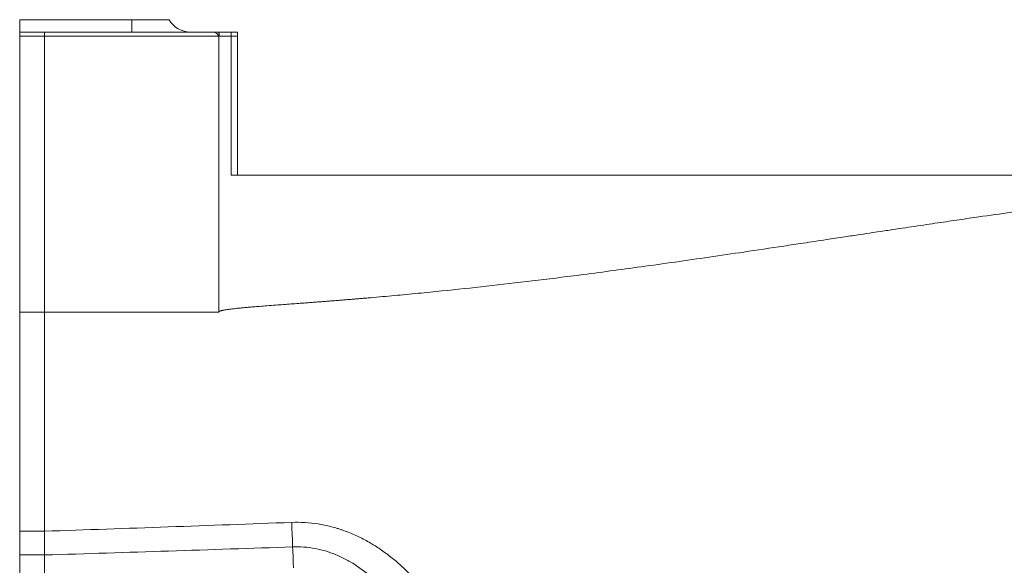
# Model space of a CAD drawing. Header units: millimetres. Extents: x 809 to 6054, y -5716 to -1261.
# Tile 54 of 94: x 4658 to 4737, y -5072 to -5028. Entities that reach past the tile are written whole.
import ezdxf

# ---------------------------------------------------------------- set-up
doc = ezdxf.new("R2010")
doc.units = ezdxf.units.MM
doc.header["$LTSCALE"] = 0.3175
doc.layers.add('1轮廓实线层', color=7, linetype='Continuous', lineweight=18)

msp = doc.modelspace()

# ---------------------------------------------------------------- linework, layer by layer
at = {"layer": '1轮廓实线层'}
for p, q in [((4657.9123, -5028.98231), (4657.9123, -5027.98231)), ((4666.9123, -5027.98231), (4657.9123, -5027.98231)), ((4666.9123, -5028.98231), (4666.9123, -5027.98231)), ((4666.9123, -5027.98231), (4669.9123, -5027.98231)), ((4657.9123, -5029.29743), (4657.9123, -5028.98231)), ((4657.9123, -5028.98231), (4659.9123, -5028.98231)), ((4657.9123, -5029.29743), (4659.9123, -5029.29743)), ((4666.88634, -5028.98231), (4673.49189, -5028.98231)), ((4675.4123, -5028.97947), (4674.9123, -5028.97947)), ((4675.4123, -5029.29451), (4674.9123, -5029.29451)), ((4675.4123, -5028.97947), (4675.4123, -5029.29451)), ((4657.9123, -5069.10465), (4657.9123, -5051.48231)), ((4657.9123, -5051.48231), (4659.9123, -5051.48231)), ((4659.9123, -5051.48231), (4673.9123, -5051.48231)), ((4659.9123, -5069.10465), (4659.9123, -5051.48231)), ((4657.9123, -5072.66236), (4657.9123, -5069.10465)), ((4657.9123, -5069.10465), (4659.9123, -5069.10465)), ((4659.9123, -5071.01695), (4657.9123, -5071.01695))]:
    msp.add_line(p, q, dxfattribs=at)
msp.add_arc((4671.64435, -5026.98231), 2, 210, 270, dxfattribs=at)
msp.add_ellipse((4679.9123, -5068.39699), major_axis=(0.37184, -9.99308), ratio=0.01459946, start_param=4.71184574, end_param=5.0862922, dxfattribs=at)
for points, degree, knots in [([(4657.9123, -5051.48231), (4657.9123, -5049.78694), (4657.9123, -5048.31195), (4657.9123, -5046.94765), (4657.9123, -5045.70325), (4657.9123, -5044.41377), (4657.9123, -5043.20853), (4657.9123, -5041.82518), (4657.9123, -5040.50724), (4657.9123, -5038.97144), (4657.9123, -5037.46877), (4657.9123, -5036.06721), (4657.9123, -5034.65147), (4657.9123, -5033.32734), (4657.9123, -5031.95829), (4657.9123, -5030.66166), (4657.9123, -5029.29743)], 2, [0, 0, 0, 0.125, 0.125, 0.25, 0.25, 0.375, 0.375, 0.5, 0.5, 0.625, 0.625, 0.75, 0.75, 0.875, 0.875, 1, 1, 1]), ([(4659.9123, -5029.29743), (4659.9123, -5029.26766), (4659.9123, -5029.2123), (4659.9123, -5029.14168), (4659.9123, -5029.0837), (4659.9123, -5029.03847), (4659.9123, -5029.00609), (4659.9123, -5028.98687), (4659.9123, -5028.98248), (4659.9123, -5028.98231)], 3, [0, 0, 0, 0, 0.14359228, 0.28718456, 0.43077684, 0.57436912, 0.7179614, 0.86155368, 1, 1, 1, 1]), ([(4659.9123, -5029.29743), (4660.49564, -5029.29753), (4661.66233, -5029.29773), (4663.41234, -5029.29792), (4665.16235, -5029.29804), (4666.91236, -5029.29808), (4668.66235, -5029.29804), (4670.41234, -5029.29792), (4672.16233, -5029.29773), (4673.32898, -5029.29753), (4673.9123, -5029.29743)], 3, [0, 0, 0, 0, 0.12500098, 0.25000167, 0.37500208, 0.50000221, 0.62500207, 0.75000165, 0.87500096, 1, 1, 1, 1]), ([(4659.9123, -5029.29743), (4659.9123, -5029.32311), (4659.9123, -5029.37439), (4659.9123, -5029.45146), (4659.9123, -5029.52848), (4659.91231, -5029.60546), (4659.91231, -5029.6824), (4659.91231, -5029.75931), (4659.91231, -5029.83617), (4659.91231, -5029.913), (4659.91231, -5029.98979), (4659.91232, -5030.06655), (4659.91232, -5030.14327), (4659.91232, -5030.21996), (4659.91232, -5030.29661), (4659.91233, -5030.37323), (4659.91233, -5030.44982), (4659.91233, -5030.52637), (4659.91234, -5030.60289), (4659.91234, -5030.67939), (4659.91235, -5030.75585), (4659.91235, -5030.83228), (4659.91235, -5030.90868), (4659.91236, -5030.98506), (4659.91236, -5031.0614), (4659.91237, -5031.13772), (4659.91237, -5031.21401), (4659.91237, -5031.29028), (4659.91238, -5031.36652), (4659.91238, -5031.44274), (4659.91239, -5031.51893), (4659.91239, -5031.59511), (4659.9124, -5031.67125), (4659.9124, -5031.74738), (4659.91241, -5031.82349), (4659.91241, -5031.89957), (4659.91242, -5031.97564), (4659.91242, -5032.05168), (4659.91242, -5032.12771), (4659.91243, -5032.20372), (4659.91243, -5032.27972), (4659.91244, -5032.3557), (4659.91244, -5032.43166), (4659.91245, -5032.50761), (4659.91245, -5032.58355), (4659.91245, -5032.65947), (4659.91246, -5032.73538), (4659.91246, -5032.81128), (4659.91247, -5032.88717), (4659.91247, -5032.96305), (4659.91247, -5033.03893), (4659.91248, -5033.11479), (4659.91248, -5033.19065), (4659.91248, -5033.2665), (4659.91249, -5033.34234), (4659.91249, -5033.41818), (4659.91249, -5033.49401), (4659.91249, -5033.56985), (4659.9125, -5033.64568), (4659.9125, -5033.72151), (4659.9125, -5033.79734), (4659.9125, -5033.87316), (4659.91251, -5033.94899), (4659.91251, -5034.02483), (4659.91251, -5034.10066), (4659.91251, -5034.1765), (4659.91251, -5034.25235), (4659.91251, -5034.3282), (4659.91252, -5034.40405), (4659.91252, -5034.47992), (4659.91252, -5034.55579), (4659.91252, -5034.63167), (4659.91252, -5034.70756), (4659.91252, -5034.78347), (4659.91252, -5034.85938), (4659.91252, -5034.93531), (4659.91252, -5035.01126), (4659.91252, -5035.08721), (4659.91252, -5035.16319), (4659.91252, -5035.23918), (4659.91252, -5035.31519), (4659.91252, -5035.39122), (4659.91251, -5035.46727), (4659.91251, -5035.54334), (4659.91251, -5035.61943), (4659.91251, -5035.69555), (4659.91251, -5035.77169), (4659.91251, -5035.84785), (4659.91251, -5035.92404), (4659.9125, -5036.00026), (4659.9125, -5036.07651), (4659.9125, -5036.15278), (4659.9125, -5036.22909), (4659.91249, -5036.30543), (4659.91249, -5036.3818), (4659.91249, -5036.4582), (4659.91248, -5036.53464), (4659.91248, -5036.61112), (4659.91248, -5036.68763), (4659.91247, -5036.76418), (4659.91247, -5036.84077), (4659.91247, -5036.9174), (4659.91246, -5036.99407), (4659.91246, -5037.07078), (4659.91245, -5037.14754), (4659.91245, -5037.22435), (4659.91245, -5037.30119), (4659.91244, -5037.37809), (4659.91244, -5037.45504), (4659.91243, -5037.53203), (4659.91243, -5037.60908), (4659.91242, -5037.68617), (4659.91242, -5037.76332), (4659.91242, -5037.84053), (4659.91241, -5037.91779), (4659.91241, -5037.99511), (4659.9124, -5038.07248), (4659.9124, -5038.14992), (4659.91239, -5038.22741), (4659.91239, -5038.30497), (4659.91238, -5038.38259), (4659.91238, -5038.46028), (4659.91237, -5038.53803), (4659.91237, -5038.61585), (4659.91237, -5038.69373), (4659.91236, -5038.77169), (4659.91236, -5038.84972), (4659.91235, -5038.92781), (4659.91235, -5039.00599), (4659.91234, -5039.08423), (4659.91234, -5039.16256), (4659.91234, -5039.24096), (4659.91233, -5039.31944), (4659.91233, -5039.398), (4659.91233, -5039.47664), (4659.91232, -5039.55536), (4659.91232, -5039.63417), (4659.91232, -5039.71306), (4659.91231, -5039.79205), (4659.91231, -5039.87112), (4659.91231, -5039.95027), (4659.91231, -5040.02953), (4659.91231, -5040.10887), (4659.91231, -5040.18831), (4659.9123, -5040.26784), (4659.9123, -5040.34747), (4659.9123, -5040.4272), (4659.9123, -5040.50887), (4659.9123, -5040.59256), (4659.9123, -5040.67831), (4659.91231, -5040.76429), (4659.91231, -5040.8505), (4659.91231, -5040.93695), (4659.91231, -5041.02364), (4659.91232, -5041.11056), (4659.91232, -5041.19773), (4659.91233, -5041.28514), (4659.91233, -5041.37279), (4659.91234, -5041.46069), (4659.91235, -5041.54884), (4659.91235, -5041.63724), (4659.91236, -5041.7259), (4659.91237, -5041.81481), (4659.91237, -5041.90398), (4659.91238, -5041.99342), (4659.91239, -5042.08311), (4659.9124, -5042.17307), (4659.9124, -5042.2633), (4659.91241, -5042.3538), (4659.91242, -5042.44457), (4659.91243, -5042.53562), (4659.91243, -5042.62694), (4659.91244, -5042.71855), (4659.91245, -5042.81043), (4659.91246, -5042.90261), (4659.91247, -5042.99507), (4659.91247, -5043.08782), (4659.91248, -5043.18086), (4659.91249, -5043.2742), (4659.9125, -5043.36784), (4659.9125, -5043.46178), (4659.91251, -5043.55603), (4659.91252, -5043.65058), (4659.91252, -5043.74544), (4659.91253, -5043.84061), (4659.91254, -5043.9361), (4659.91254, -5044.03191), (4659.91255, -5044.12804), (4659.91255, -5044.22449), (4659.91256, -5044.32127), (4659.91256, -5044.41839), (4659.91256, -5044.51583), (4659.91257, -5044.61361), (4659.91257, -5044.71173), (4659.91257, -5044.81019), (4659.91258, -5044.909), (4659.91258, -5045.00816), (4659.91258, -5045.10767), (4659.91258, -5045.20754), (4659.91258, -5045.30776), (4659.91259, -5045.40835), (4659.91259, -5045.5093), (4659.91259, -5045.61062), (4659.91258, -5045.71231), (4659.91258, -5045.81438), (4659.91258, -5045.91683), (4659.91258, -5046.01966), (4659.91258, -5046.12288), (4659.91258, -5046.22648), (4659.91257, -5046.33048), (4659.91257, -5046.43488), (4659.91257, -5046.53968), (4659.91256, -5046.64488), (4659.91256, -5046.75049), (4659.91255, -5046.85651), (4659.91255, -5046.96295), (4659.91254, -5047.06981), (4659.91254, -5047.17709), (4659.91253, -5047.2848), (4659.91253, -5047.39294), (4659.91252, -5047.50151), (4659.91251, -5047.61053), (4659.91251, -5047.71998), (4659.9125, -5047.82989), (4659.91249, -5047.94024), (4659.91248, -5048.05105), (4659.91248, -5048.16232), (4659.91247, -5048.27406), (4659.91246, -5048.38626), (4659.91245, -5048.49893), (4659.91244, -5048.61208), (4659.91244, -5048.72572), (4659.91243, -5048.83983), (4659.91242, -5048.95444), (4659.91241, -5049.06954), (4659.9124, -5049.18514), (4659.9124, -5049.30124), (4659.91239, -5049.41785), (4659.91238, -5049.53498), (4659.91237, -5049.65262), (4659.91236, -5049.77078), (4659.91236, -5049.88947), (4659.91235, -5050.00868), (4659.91234, -5050.12844), (4659.91234, -5050.24873), (4659.91233, -5050.36958), (4659.91233, -5050.49097), (4659.91232, -5050.61291), (4659.91232, -5050.73542), (4659.91231, -5050.85849), (4659.91231, -5050.98213), (4659.91231, -5051.10635), (4659.9123, -5051.23115), (4659.9123, -5051.35653), (4659.9123, -5051.44032), (4659.9123, -5051.48231)], 3, [0, 0, 0, 0, 0.00617512, 0.0123284, 0.01845982, 0.02456936, 0.03065702, 0.03672277, 0.04276661, 0.04878853, 0.05478851, 0.06076655, 0.06672263, 0.07265674, 0.07856888, 0.08445903, 0.09032719, 0.09617335, 0.1019975, 0.10779963, 0.11357975, 0.11933784, 0.12507389, 0.13078792, 0.1364799, 0.14214983, 0.14779772, 0.15342356, 0.15902735, 0.16460909, 0.17016877, 0.1757064, 0.18122197, 0.18671549, 0.19218697, 0.19763639, 0.20306377, 0.20846911, 0.2138524, 0.21921367, 0.2245529, 0.22987011, 0.23516531, 0.24043849, 0.24568968, 0.25091887, 0.25612608, 0.26131131, 0.26647458, 0.2716159, 0.27673527, 0.28183272, 0.28690825, 0.29196188, 0.29699363, 0.3020035, 0.30699151, 0.31195769, 0.31690204, 0.3218246, 0.32672536, 0.33160437, 0.33646163, 0.34129716, 0.346111, 0.35090316, 0.35567366, 0.36042253, 0.3651498, 0.36985549, 0.37453964, 0.37920225, 0.38384338, 0.38846303, 0.39306126, 0.39763808, 0.40219353, 0.40672764, 0.41124044, 0.41573198, 0.42020229, 0.4246514, 0.42907935, 0.43348618, 0.43787193, 0.44223665, 0.44658036, 0.45090313, 0.45520498, 0.45948596, 0.46374613, 0.46798553, 0.47220419, 0.47640219, 0.48057956, 0.48473635, 0.48887262, 0.49298843, 0.49708382, 0.50115886, 0.50521359, 0.50924809, 0.5132624, 0.51725659, 0.52123072, 0.52518485, 0.52911906, 0.53303339, 0.53692793, 0.54080274, 0.54465789, 0.54849345, 0.55230949, 0.55610609, 0.55988332, 0.56364126, 0.56737999, 0.57109958, 0.57480012, 0.57848169, 0.58214438, 0.58578826, 0.58941343, 0.59301997, 0.59660798, 0.60017754, 0.60372876, 0.60726172, 0.61077652, 0.61427325, 0.61775203, 0.62121295, 0.62465611, 0.62808162, 0.63148958, 0.63488011, 0.63825331, 0.64160929, 0.64494817, 0.64827007, 0.6515751, 0.65486338, 0.65813504, 0.66139018, 0.66462895, 0.66785147, 0.67105785, 0.67424825, 0.67764416, 0.68102643, 0.68439516, 0.68775043, 0.69109233, 0.69442097, 0.69773645, 0.70103888, 0.70432836, 0.70760502, 0.71086897, 0.71412034, 0.71735926, 0.72058586, 0.72380028, 0.72700267, 0.73019317, 0.73337193, 0.73653912, 0.7396949, 0.74283943, 0.74597288, 0.74909544, 0.75220728, 0.7553086, 0.75839958, 0.76148041, 0.76455131, 0.76761248, 0.77066413, 0.77370647, 0.77673973, 0.77976414, 0.78277991, 0.7857873, 0.78878654, 0.79177788, 0.79476157, 0.79773785, 0.800707, 0.80366928, 0.80662495, 0.80957429, 0.81251758, 0.8154551, 0.81838714, 0.82131398, 0.82423592, 0.82715327, 0.83006632, 0.83297539, 0.83588077, 0.83878279, 0.84168177, 0.84457803, 0.84747188, 0.85036367, 0.85325371, 0.85614234, 0.85902991, 0.86191674, 0.86480319, 0.86768959, 0.87057628, 0.87346363, 0.87635197, 0.87924166, 0.88213306, 0.8850265, 0.88792236, 0.89082099, 0.89372275, 0.89662798, 0.89953706, 0.90245033, 0.90536817, 0.90829093, 0.91121896, 0.91415262, 0.91709228, 0.92003829, 0.92299101, 0.9259508, 0.928918, 0.93189297, 0.93487606, 0.93786763, 0.94086802, 0.94387758, 0.94689666, 0.9499256, 0.95296473, 0.95601441, 0.95907495, 0.96214671, 0.96523001, 0.96832518, 0.97143254, 0.97455242, 0.97768515, 0.98083103, 0.98399038, 0.98716351, 0.99035074, 0.99355236, 0.99676868, 1, 1, 1, 1]), ([(4673.90827, -5029.29698), (4673.83903, -5029.19303), (4673.76967, -5029.11419), (4673.63084, -5029.00884), (4673.56137, -5028.98232), (4673.49189, -5028.98231)], 3, [0, 0, 0, 0, 0.5, 0.5, 1, 1, 1, 1]), ([(4673.9123, -5029.29781), (4673.9123, -5029.35115), (4673.9123, -5029.45745), (4673.91231, -5029.61761), (4673.91231, -5029.77759), (4673.91231, -5029.93748), (4673.91231, -5030.09726), (4673.91231, -5030.25696), (4673.9123, -5030.41659), (4673.9123, -5030.57613), (4673.9123, -5030.7356), (4673.91229, -5030.89501), (4673.91228, -5031.05435), (4673.91228, -5031.21364), (4673.91227, -5031.37289), (4673.91227, -5031.53212), (4673.91226, -5031.69133), (4673.91225, -5031.85053), (4673.91224, -5032.00973), (4673.91224, -5032.16894), (4673.91223, -5032.32817), (4673.91222, -5032.4874), (4673.91222, -5032.64665), (4673.91221, -5032.80591), (4673.9122, -5032.96521), (4673.9122, -5033.12456), (4673.91219, -5033.28398), (4673.91219, -5033.44348), (4673.91219, -5033.60307), (4673.91218, -5033.76276), (4673.91218, -5033.92255), (4673.91218, -5034.08246), (4673.91218, -5034.24248), (4673.91218, -5034.40262), (4673.91218, -5034.56287), (4673.91218, -5034.72322), (4673.91218, -5034.8837), (4673.91218, -5035.04433), (4673.91218, -5035.2051), (4673.91219, -5035.36603), (4673.91219, -5035.52713), (4673.91219, -5035.68839), (4673.9122, -5035.84982), (4673.9122, -5036.01143), (4673.91221, -5036.17324), (4673.91222, -5036.33524), (4673.91222, -5036.49743), (4673.91223, -5036.65981), (4673.91224, -5036.82238), (4673.91224, -5036.98513), (4673.91225, -5037.14808), (4673.91226, -5037.31123), (4673.91227, -5037.47458), (4673.91227, -5037.63813), (4673.91228, -5037.80187), (4673.91229, -5037.96579), (4673.91229, -5038.12987), (4673.9123, -5038.29412), (4673.9123, -5038.45852), (4673.91231, -5038.62309), (4673.91231, -5038.78779), (4673.91231, -5038.95262), (4673.91231, -5039.11756), (4673.91231, -5039.28258), (4673.91231, -5039.44765), (4673.91231, -5039.61276), (4673.91231, -5039.7779), (4673.9123, -5040.06109), (4673.91229, -5040.46644), (4673.9123, -5041.00352), (4673.91232, -5041.54568), (4673.91234, -5042.09234), (4673.91234, -5042.64238), (4673.91233, -5043.19427), (4673.91232, -5043.74599), (4673.9123, -5044.13625), (4673.9123, -5044.35681), (4673.9123, -5044.40826), (4673.91231, -5044.4599), (4673.91231, -5044.51173), (4673.91231, -5044.56375), (4673.91231, -5044.61596), (4673.91232, -5044.66836), (4673.91232, -5044.72095), (4673.91233, -5044.77373), (4673.91233, -5044.8267), (4673.91234, -5044.87985), (4673.91234, -5044.93319), (4673.91235, -5044.98672), (4673.91236, -5045.04043), (4673.91236, -5045.09433), (4673.91237, -5045.14841), (4673.91238, -5045.20268), (4673.91239, -5045.25713), (4673.9124, -5045.31176), (4673.91241, -5045.36658), (4673.91241, -5045.42158), (4673.91242, -5045.47675), (4673.91243, -5045.53211), (4673.91244, -5045.58765), (4673.91245, -5045.64337), (4673.91246, -5045.69926), (4673.91247, -5045.75534), (4673.91248, -5045.81159), (4673.91249, -5045.86801), (4673.9125, -5045.92461), (4673.91251, -5045.98138), (4673.91252, -5046.03832), (4673.91252, -5046.09543), (4673.91253, -5046.15271), (4673.91254, -5046.21015), (4673.91255, -5046.26777), (4673.91256, -5046.32555), (4673.91257, -5046.38349), (4673.91258, -5046.4416), (4673.91258, -5046.49986), (4673.91259, -5046.55829), (4673.9126, -5046.61688), (4673.91261, -5046.67563), (4673.91261, -5046.73453), (4673.91262, -5046.79359), (4673.91262, -5046.8528), (4673.91263, -5046.91217), (4673.91264, -5046.97169), (4673.91264, -5047.03135), (4673.91265, -5047.09117), (4673.91265, -5047.15113), (4673.91265, -5047.21123), (4673.91266, -5047.27148), (4673.91266, -5047.33187), (4673.91266, -5047.3924), (4673.91267, -5047.45307), (4673.91267, -5047.51387), (4673.91267, -5047.57482), (4673.91267, -5047.63589), (4673.91267, -5047.6971), (4673.91267, -5047.75844), (4673.91267, -5047.8199), (4673.91267, -5047.8815), (4673.91267, -5047.94322), (4673.91267, -5048.00506), (4673.91267, -5048.06702), (4673.91266, -5048.12911), (4673.91266, -5048.19132), (4673.91266, -5048.25364), (4673.91265, -5048.31607), (4673.91265, -5048.37862), (4673.91265, -5048.44128), (4673.91264, -5048.50405), (4673.91264, -5048.56693), (4673.91263, -5048.62992), (4673.91262, -5048.693), (4673.91262, -5048.75619), (4673.91261, -5048.81948), (4673.9126, -5048.88287), (4673.9126, -5048.94636), (4673.91259, -5049.00994), (4673.91258, -5049.07361), (4673.91257, -5049.13737), (4673.91257, -5049.20123), (4673.91256, -5049.26517), (4673.91255, -5049.3292), (4673.91254, -5049.39331), (4673.91253, -5049.45751), (4673.91252, -5049.5218), (4673.91251, -5049.58616), (4673.9125, -5049.65061), (4673.91249, -5049.71513), (4673.91248, -5049.77973), (4673.91248, -5049.84441), (4673.91247, -5049.90917), (4673.91246, -5049.974), (4673.91245, -5050.0389), (4673.91244, -5050.10387), (4673.91243, -5050.16892), (4673.91242, -5050.23403), (4673.91241, -5050.29921), (4673.9124, -5050.36445), (4673.91239, -5050.42976), (4673.91239, -5050.49513), (4673.91238, -5050.56057), (4673.91237, -5050.62606), (4673.91236, -5050.69161), (4673.91236, -5050.75722), (4673.91235, -5050.82289), (4673.91234, -5050.88861), (4673.91234, -5050.95439), (4673.91233, -5051.02021), (4673.91233, -5051.08609), (4673.91232, -5051.15201), (4673.91232, -5051.21799), (4673.91231, -5051.284), (4673.91231, -5051.35007), (4673.91231, -5051.41617), (4673.91231, -5051.46026), (4673.91231, -5051.48231)], 3, [0, 0, 0, 0, 0.01281457, 0.0255386, 0.03817206, 0.0507149, 0.0631671, 0.07552864, 0.08779951, 0.09997969, 0.11206918, 0.12406799, 0.13597613, 0.14779358, 0.15952031, 0.17115632, 0.18270162, 0.1941562, 0.2055201, 0.21679334, 0.22797595, 0.23906798, 0.25006949, 0.26098048, 0.27180091, 0.28253069, 0.29316976, 0.30371808, 0.31417563, 0.32454242, 0.33481844, 0.34500373, 0.35509833, 0.3651023, 0.3750157, 0.38483859, 0.39457091, 0.40421261, 0.41376367, 0.42322408, 0.43259388, 0.4418731, 0.45106174, 0.46015972, 0.469167, 0.47808358, 0.48690948, 0.49564475, 0.50428949, 0.51284368, 0.52130723, 0.52968012, 0.53796235, 0.54615398, 0.55425509, 0.56226581, 0.57018623, 0.57801616, 0.58575542, 0.59340387, 0.60096145, 0.60842818, 0.6158041, 0.62308933, 0.630284, 0.63738799, 0.64440112, 0.6513233, 0.67300252, 0.69401745, 0.71436927, 0.73405299, 0.75307205, 0.77143009, 0.78912007, 0.80614108, 0.80770158, 0.80926326, 0.81082614, 0.81239022, 0.81395552, 0.81552202, 0.81708972, 0.81865862, 0.82022871, 0.82179998, 0.82337244, 0.82494607, 0.82652088, 0.82809686, 0.829674, 0.83125231, 0.83283178, 0.83441241, 0.8359942, 0.83757715, 0.83916125, 0.84074651, 0.84233293, 0.8439205, 0.84550923, 0.84709912, 0.84869016, 0.85028236, 0.85187571, 0.85347021, 0.85506587, 0.85666268, 0.85826065, 0.85985977, 0.86146004, 0.86306146, 0.86466404, 0.86626777, 0.86787265, 0.86947868, 0.87108587, 0.87269421, 0.87430371, 0.87591436, 0.87752617, 0.87913914, 0.88075327, 0.88236855, 0.883985, 0.88560261, 0.88722137, 0.8888413, 0.89046239, 0.89208464, 0.89370804, 0.89533261, 0.89695833, 0.89858521, 0.90021325, 0.90184244, 0.90347278, 0.90510428, 0.90673692, 0.90837071, 0.91000566, 0.91164176, 0.91327901, 0.91491742, 0.91655698, 0.9181977, 0.91983958, 0.92148261, 0.92312679, 0.92477212, 0.92641859, 0.9280662, 0.92971495, 0.93136484, 0.93301584, 0.93466797, 0.93632121, 0.93797556, 0.93963101, 0.94128757, 0.94294526, 0.94460409, 0.94626405, 0.94792517, 0.94958744, 0.95125088, 0.95291549, 0.95458127, 0.95624823, 0.95791637, 0.9595857, 0.96125621, 0.96292792, 0.96460081, 0.96627489, 0.96795016, 0.96962662, 0.97130427, 0.97298309, 0.97466309, 0.97634427, 0.97802662, 0.97971013, 0.9813948, 0.98308061, 0.98476757, 0.98645567, 0.98814489, 0.98983522, 0.99152666, 0.99321919, 0.9949128, 0.99660748, 0.99830322, 1, 1, 1, 1]), ([(4673.9123, -5028.98231), (4674.02986, -5028.98231), (4674.26346, -5028.98207), (4674.5968, -5028.98107), (4674.81258, -5028.98003), (4674.9123, -5028.97947)], 3, [0, 0, 0, 0, 0.35269855, 0.70084296, 1, 1, 1, 1]), ([(4674.9123, -5040.48231), (4674.9123, -5040.4659), (4674.9123, -5040.43301), (4674.9123, -5040.38382), (4674.9123, -5040.33461), (4674.9123, -5040.28542), (4674.9123, -5040.23622), (4674.9123, -5040.18702), (4674.9123, -5040.13782), (4674.9123, -5040.08863), (4674.91229, -5040.03944), (4674.91229, -5039.99026), (4674.91229, -5039.94108), (4674.91229, -5039.89191), (4674.91228, -5039.84274), (4674.91228, -5039.79358), (4674.91228, -5039.74443), (4674.91228, -5039.69529), (4674.91227, -5039.64616), (4674.91227, -5039.59704), (4674.91226, -5039.54792), (4674.91226, -5039.49882), (4674.91226, -5039.44973), (4674.91225, -5039.40064), (4674.91225, -5039.35158), (4674.91224, -5039.30252), (4674.91224, -5039.25347), (4674.91224, -5039.20444), (4674.91223, -5039.15542), (4674.91223, -5039.10641), (4674.91222, -5039.05742), (4674.91222, -5039.00845), (4674.91221, -5038.95949), (4674.91221, -5038.91054), (4674.9122, -5038.86162), (4674.9122, -5038.81271), (4674.91219, -5038.76382), (4674.91219, -5038.71494), (4674.91218, -5038.66608), (4674.91218, -5038.61725), (4674.91217, -5038.56843), (4674.91216, -5038.51963), (4674.91216, -5038.47085), (4674.91215, -5038.42209), (4674.91215, -5038.37334), (4674.91214, -5038.32462), (4674.91214, -5038.27592), (4674.91213, -5038.22724), (4674.91212, -5038.17858), (4674.91212, -5038.12994), (4674.91211, -5038.08132), (4674.91211, -5038.03272), (4674.9121, -5037.98414), (4674.9121, -5037.93558), (4674.91209, -5037.88704), (4674.91209, -5037.83852), (4674.91208, -5037.79002), (4674.91207, -5037.74155), (4674.91207, -5037.69309), (4674.91206, -5037.64466), (4674.91206, -5037.59625), (4674.91205, -5037.54786), (4674.91205, -5037.49949), (4674.91204, -5037.45114), (4674.91204, -5037.40282), (4674.91203, -5037.35452), (4674.91203, -5037.30624), (4674.91202, -5037.25798), (4674.91202, -5037.20975), (4674.91201, -5037.16154), (4674.91201, -5037.11334), (4674.912, -5037.06518), (4674.912, -5037.01703), (4674.91199, -5036.96891), (4674.91199, -5036.9208), (4674.91199, -5036.87272), (4674.91198, -5036.82466), (4674.91198, -5036.77662), (4674.91197, -5036.7286), (4674.91197, -5036.6806), (4674.91196, -5036.63263), (4674.91196, -5036.58467), (4674.91196, -5036.53673), (4674.91195, -5036.48882), (4674.91195, -5036.44092), (4674.91195, -5036.39305), (4674.91194, -5036.34519), (4674.91194, -5036.29736), (4674.91194, -5036.24955), (4674.91193, -5036.20176), (4674.91193, -5036.15398), (4674.91193, -5036.10623), (4674.91193, -5036.05851), (4674.91192, -5036.0108), (4674.91192, -5035.96311), (4674.91192, -5035.91544), (4674.91192, -5035.86779), (4674.91191, -5035.82016), (4674.91191, -5035.77255), (4674.91191, -5035.72496), (4674.91191, -5035.67739), (4674.91191, -5035.62983), (4674.9119, -5035.5823), (4674.9119, -5035.53478), (4674.9119, -5035.48728), (4674.9119, -5035.4398), (4674.9119, -5035.39233), (4674.9119, -5035.34488), (4674.9119, -5035.29746), (4674.9119, -5035.25004), (4674.9119, -5035.20265), (4674.9119, -5035.15527), (4674.9119, -5035.10791), (4674.91189, -5035.06056), (4674.91189, -5035.01323), (4674.91189, -5034.96592), (4674.91189, -5034.91862), (4674.9119, -5034.87134), (4674.9119, -5034.82408), (4674.9119, -5034.77683), (4674.9119, -5034.72959), (4674.9119, -5034.68236), (4674.9119, -5034.63515), (4674.9119, -5034.58796), (4674.9119, -5034.54077), (4674.9119, -5034.4936), (4674.9119, -5034.44644), (4674.9119, -5034.39929), (4674.91191, -5034.35216), (4674.91191, -5034.30504), (4674.91191, -5034.25793), (4674.91191, -5034.21083), (4674.91191, -5034.16375), (4674.91192, -5034.11667), (4674.91192, -5034.06962), (4674.91192, -5034.02257), (4674.91192, -5033.97553), (4674.91193, -5033.92851), (4674.91193, -5033.8815), (4674.91193, -5033.8345), (4674.91193, -5033.78752), (4674.91194, -5033.74054), (4674.91194, -5033.69358), (4674.91194, -5033.64663), (4674.91195, -5033.59969), (4674.91195, -5033.55276), (4674.91195, -5033.50584), (4674.91196, -5033.45893), (4674.91196, -5033.41204), (4674.91196, -5033.36515), (4674.91197, -5033.31827), (4674.91197, -5033.2714), (4674.91197, -5033.22454), (4674.91198, -5033.17769), (4674.91198, -5033.13085), (4674.91199, -5033.08402), (4674.91199, -5033.03719), (4674.91199, -5032.99038), (4674.912, -5032.94356), (4674.912, -5032.89676), (4674.91201, -5032.84996), (4674.91201, -5032.80317), (4674.91202, -5032.75638), (4674.91202, -5032.7096), (4674.91203, -5032.66282), (4674.91203, -5032.61604), (4674.91204, -5032.56927), (4674.91204, -5032.5225), (4674.91205, -5032.47574), (4674.91205, -5032.42897), (4674.91205, -5032.38221), (4674.91206, -5032.33546), (4674.91206, -5032.2887), (4674.91207, -5032.24196), (4674.91207, -5032.19521), (4674.91208, -5032.14846), (4674.91209, -5032.10172), (4674.91209, -5032.05499), (4674.9121, -5032.00825), (4674.9121, -5031.96152), (4674.91211, -5031.91478), (4674.91211, -5031.86806), (4674.91212, -5031.82133), (4674.91212, -5031.7746), (4674.91213, -5031.72788), (4674.91213, -5031.68116), (4674.91214, -5031.63444), (4674.91214, -5031.58772), (4674.91215, -5031.541), (4674.91215, -5031.49428), (4674.91216, -5031.44756), (4674.91216, -5031.40084), (4674.91217, -5031.35412), (4674.91217, -5031.3074), (4674.91218, -5031.26068), (4674.91218, -5031.21396), (4674.91219, -5031.16724), (4674.91219, -5031.12051), (4674.9122, -5031.07378), (4674.9122, -5031.02705), (4674.91221, -5030.98032), (4674.91221, -5030.93358), (4674.91221, -5030.88684), (4674.91222, -5030.8401), (4674.91222, -5030.79335), (4674.91223, -5030.7466), (4674.91223, -5030.69984), (4674.91224, -5030.65308), (4674.91224, -5030.60631), (4674.91224, -5030.55954), (4674.91225, -5030.51277), (4674.91225, -5030.46599), (4674.91226, -5030.4192), (4674.91226, -5030.37242), (4674.91226, -5030.32562), (4674.91227, -5030.27882), (4674.91227, -5030.23202), (4674.91227, -5030.18521), (4674.91227, -5030.13839), (4674.91228, -5030.09157), (4674.91228, -5030.04474), (4674.91228, -5029.9979), (4674.91229, -5029.95106), (4674.91229, -5029.90421), (4674.91229, -5029.85736), (4674.91229, -5029.8105), (4674.91229, -5029.76363), (4674.9123, -5029.71675), (4674.9123, -5029.66987), (4674.9123, -5029.62297), (4674.9123, -5029.57607), (4674.9123, -5029.52916), (4674.9123, -5029.48224), (4674.9123, -5029.43531), (4674.9123, -5029.38837), (4674.9123, -5029.34142), (4674.9123, -5029.31016), (4674.9123, -5029.29451)], 3, [0, 0, 0, 0, 0.00292116, 0.00585371, 0.00879766, 0.01175303, 0.01471981, 0.01769801, 0.02068765, 0.02368871, 0.02670121, 0.02972515, 0.03276053, 0.03580736, 0.03886562, 0.04193533, 0.04501648, 0.04810907, 0.05121309, 0.05432855, 0.05745543, 0.06059373, 0.06374344, 0.06690456, 0.07007707, 0.07326097, 0.07645625, 0.07966292, 0.08288098, 0.08611045, 0.08935132, 0.09260361, 0.0958673, 0.09914242, 0.10242896, 0.10572693, 0.10903632, 0.11235714, 0.11568939, 0.11903307, 0.12238818, 0.12575471, 0.12913267, 0.13252204, 0.13592284, 0.13933505, 0.14275866, 0.14619368, 0.1496401, 0.1530979, 0.15656708, 0.16004763, 0.16353954, 0.1670428, 0.17055741, 0.17408337, 0.1776207, 0.18116939, 0.18472946, 0.1883009, 0.19188373, 0.19547794, 0.19908354, 0.20270053, 0.20632892, 0.2099687, 0.21361989, 0.21728247, 0.22095646, 0.22464185, 0.22833865, 0.23204684, 0.23576644, 0.23949743, 0.24323982, 0.24699361, 0.25075878, 0.25453534, 0.25832329, 0.26212261, 0.26593332, 0.26975542, 0.2735889, 0.27743379, 0.28129006, 0.28515774, 0.28903682, 0.2929273, 0.29682918, 0.30074247, 0.30466717, 0.30860327, 0.31255078, 0.3165097, 0.32048002, 0.32446175, 0.32845489, 0.33245942, 0.33647536, 0.34050269, 0.34454141, 0.34859153, 0.35265303, 0.35672592, 0.3608102, 0.36490587, 0.36901293, 0.37313139, 0.37726125, 0.3814025, 0.38555515, 0.3897192, 0.39389464, 0.39808149, 0.40227974, 0.40648939, 0.41071043, 0.41494287, 0.41918671, 0.42344194, 0.42770856, 0.43198657, 0.43627597, 0.44057676, 0.44488892, 0.44921246, 0.45354739, 0.4578937, 0.46225141, 0.4666205, 0.47100099, 0.47539287, 0.47979616, 0.48421084, 0.48863693, 0.49307443, 0.49752333, 0.50198364, 0.50645536, 0.51093849, 0.51543304, 0.51993899, 0.52445636, 0.52898515, 0.53352535, 0.53807697, 0.54264, 0.54721445, 0.55180031, 0.55639759, 0.56100628, 0.56562639, 0.5702579, 0.57490083, 0.57955517, 0.58422091, 0.58889806, 0.59358662, 0.59828657, 0.60299792, 0.60772067, 0.61245482, 0.61720035, 0.62195727, 0.62672557, 0.63150525, 0.63629631, 0.64109875, 0.64591257, 0.65073778, 0.65557437, 0.66042235, 0.66528173, 0.67015249, 0.67503465, 0.67992821, 0.68483316, 0.68974951, 0.69467726, 0.69961642, 0.70456697, 0.70952893, 0.71450229, 0.71948706, 0.72448323, 0.72949081, 0.73450979, 0.73954019, 0.74458199, 0.7496352, 0.75469982, 0.75977585, 0.76486329, 0.76996213, 0.77507239, 0.78019405, 0.78532712, 0.7904716, 0.79562748, 0.80079477, 0.80597347, 0.81116356, 0.81636507, 0.82157797, 0.82680227, 0.83203798, 0.8372851, 0.84254361, 0.84781353, 0.85309486, 0.85838759, 0.86369172, 0.86900726, 0.8743342, 0.87967254, 0.88502229, 0.89038344, 0.895756, 0.90113995, 0.90653531, 0.91194207, 0.91736023, 0.92278979, 0.92823075, 0.93368311, 0.93914687, 0.94462202, 0.95010856, 0.9556065, 0.96111583, 0.96663655, 0.97216866, 0.97771216, 0.98326705, 0.98883332, 0.99441097, 1, 1, 1, 1]), ([(4674.9123, -5028.97947), (4674.9123, -5028.97963), (4674.9123, -5028.98401), (4674.9123, -5029.00324), (4674.9123, -5029.03561), (4674.9123, -5029.08083), (4674.9123, -5029.1388), (4674.9123, -5029.2094), (4674.9123, -5029.26475), (4674.9123, -5029.29451)], 3, [0, 0, 0, 0, 0.1387008, 0.28225067, 0.42580054, 0.5693504, 0.71290027, 0.85645013, 1, 1, 1, 1]), ([(4675.4123, -5029.29451), (4675.4123, -5031.71767), (4675.4123, -5033.95592), (4675.4123, -5034.65413), (4675.4123, -5035.32761), (4675.4123, -5036.07485), (4675.4123, -5036.83353), (4675.4123, -5038.63794), (4675.4123, -5040.48231)], 2, [0, 0, 0, 0.5, 0.5, 0.625, 0.625, 0.75, 0.75, 1, 1, 1]), ([(4775.9123, -5041.48231), (4775.91176, -5041.47909), (4775.91067, -5041.47267), (4775.90784, -5041.46327), (4775.90412, -5041.45413), (4775.89944, -5041.44525), (4775.89382, -5041.43663), (4775.88726, -5041.42827), (4775.87048, -5041.41019), (4775.8348, -5041.38415), (4775.77409, -5041.35273), (4775.6952, -5041.32122), (4775.60198, -5041.29094), (4775.49609, -5041.26167), (4775.37918, -5041.23358), (4775.24883, -5041.20601), (4775.07727, -5041.17378), (4774.86007, -5041.13817), (4774.59293, -5041.10029), (4774.29964, -5041.06412), (4773.91137, -5041.02225), (4773.42158, -5040.97758), (4772.82386, -5040.93308), (4772.18103, -5040.89457), (4771.37883, -5040.85666), (4770.41361, -5040.82419), (4769.28186, -5040.80251), (4768.09449, -5040.79539), (4766.59581, -5040.80436), (4764.77452, -5040.84128), (4762.61971, -5040.91948), (4760.37575, -5041.03401), (4757.92794, -5041.19226), (4755.264, -5041.40065), (4752.37177, -5041.66499), (4748.9086, -5042.02328), (4744.78213, -5042.50592), (4740.84638, -5043.01697), (4737.53583, -5043.47261), (4735.59394, -5043.74839), (4734.20032, -5043.94979), (4733.39146, -5044.06751), (4732.54726, -5044.19117), (4731.66773, -5044.32076), (4730.75285, -5044.45629), (4729.80264, -5044.59774), (4728.81708, -5044.74515), (4727.95962, -5044.87389), (4727.16756, -5044.99332), (4726.37818, -5045.11261), (4725.36537, -5045.26582), (4724.12913, -5045.45294), (4722.60332, -5045.68408), (4720.97523, -5045.9305), (4718.76128, -5046.26438), (4716.24415, -5046.64086), (4712.41806, -5047.20426), (4708.01184, -5047.83134), (4703.2712, -5048.46715), (4699.12795, -5048.9841), (4695.44835, -5049.4114), (4692.39514, -5049.73784), (4689.93037, -5049.98267), (4688.01565, -5050.16296), (4686.60879, -5050.28817), (4685.7109, -5050.36533), (4685.32278, -5050.39831), (4684.93039, -5050.43127), (4684.53374, -5050.46422), (4684.13282, -5050.49715), (4683.72764, -5050.53007), (4683.31819, -5050.56298), (4682.90448, -5050.59587), (4682.4865, -5050.62874), (4682.06426, -5050.66161), (4681.63776, -5050.69446), (4681.20699, -5050.72729), (4680.77195, -5050.76012), (4680.27529, -5050.79715), (4679.71883, -5050.83852), (4679.10443, -5050.88453), (4678.4566, -5050.93317), (4677.81987, -5050.98147), (4677.22675, -5051.02761), (4676.72794, -5051.06793), (4676.29499, -5051.10449), (4675.91147, -5051.13859), (4675.57627, -5051.17034), (4675.28247, -5051.20044), (4675.02309, -5051.22932), (4674.79232, -5051.25759), (4674.59015, -5051.28523), (4674.41658, -5051.31221), (4674.29878, -5051.33357), (4674.22771, -5051.3483), (4674.1942, -5051.35561), (4674.16258, -5051.36291), (4674.13284, -5051.37018), (4674.10498, -5051.37744), (4674.07901, -5051.38467), (4674.05491, -5051.39189), (4674.0327, -5051.39909), (4674.01238, -5051.40627), (4673.99392, -5051.41342), (4673.97736, -5051.42057), (4673.9622, -5051.42785), (4673.94864, -5051.43562), (4673.93701, -5051.44426), (4673.92948, -5051.4518), (4673.92496, -5051.45759), (4673.92233, -5051.46135), (4673.9199, -5051.46525), (4673.91769, -5051.4693), (4673.91568, -5051.4735), (4673.91385, -5051.47783), (4673.91282, -5051.48081), (4673.9123, -5051.48231)], 3, [0, 0, 0, 0, 0.00009514, 0.00019003, 0.00028561, 0.00038281, 0.00048251, 0.0005855, 0.00069254, 0.00120156, 0.00186196, 0.00268542, 0.00367788, 0.00472176, 0.00589109, 0.00718698, 0.00861026, 0.01098596, 0.01361066, 0.01648542, 0.01961104, 0.02500923, 0.03084021, 0.0371054, 0.04380597, 0.05428109, 0.06529352, 0.07684537, 0.08893848, 0.10903776, 0.13001424, 0.1518729, 0.17461811, 0.2016083, 0.22986271, 0.25938578, 0.30322708, 0.35112046, 0.37522081, 0.40076285, 0.40836652, 0.41631872, 0.42461946, 0.43326873, 0.44226655, 0.45161293, 0.46130785, 0.47135133, 0.47691969, 0.48468662, 0.49465213, 0.50681623, 0.5211789, 0.5396928, 0.55487501, 0.58652616, 0.61397466, 0.66774689, 0.71641926, 0.75356941, 0.78960513, 0.82452924, 0.84318393, 0.86189298, 0.8806569, 0.88440493, 0.88819429, 0.89202498, 0.895897, 0.89981035, 0.90376504, 0.90776106, 0.91179843, 0.91587715, 0.91999722, 0.92415863, 0.9283614, 0.93260553, 0.93689102, 0.94289655, 0.94889029, 0.95487223, 0.96185639, 0.96752627, 0.97223439, 0.97646121, 0.9802068, 0.98347126, 0.9862874, 0.98882612, 0.99108766, 0.9930724, 0.99478088, 0.99621394, 0.99656551, 0.99689912, 0.99721481, 0.99751263, 0.99779263, 0.99805489, 0.99829949, 0.99852655, 0.99873619, 0.99892858, 0.99910396, 0.99926261, 0.99941929, 0.99955905, 0.99968429, 0.99972887, 0.99977341, 0.99981803, 0.99986287, 0.99990806, 0.99995373, 1, 1, 1, 1]), ([(4775.91163, -5040.48231), (4774.86355, -5040.48231), (4773.81544, -5040.48231), (4771.71921, -5040.48231), (4770.67108, -5040.48231), (4767.52663, -5040.48231), (4765.43026, -5040.48231), (4761.23735, -5040.48231), (4759.1408, -5040.48231), (4754.94743, -5040.48231), (4752.85062, -5040.48231), (4749.70514, -5040.48231), (4748.65661, -5040.48231), (4746.55992, -5040.48231), (4745.5117, -5040.48231), (4742.36751, -5040.48231), (4740.27196, -5040.48231), (4737.12965, -5040.48231), (4736.08238, -5040.48231), (4733.98819, -5040.48231), (4732.94126, -5040.48231), (4729.80102, -5040.48231), (4727.70823, -5040.48231), (4724.57009, -5040.48231), (4723.52421, -5040.48231), (4721.43279, -5040.48231), (4720.38724, -5040.48231), (4718.29643, -5040.48231), (4717.25118, -5040.48231), (4715.16092, -5040.48231), (4714.11592, -5040.48231), (4712.02611, -5040.48231), (4710.98132, -5040.48231), (4708.89198, -5040.48231), (4707.84741, -5040.48231), (4704.71385, -5040.48231), (4702.62501, -5040.48231), (4698.44671, -5040.48231), (4696.35725, -5040.48231), (4692.17651, -5040.48231), (4690.08522, -5040.48231), (4685.89956, -5040.48231), (4683.80518, -5040.48231), (4680.66042, -5040.48231), (4679.61164, -5040.48231), (4677.51288, -5040.48231), (4676.46291, -5040.48231), (4675.4123, -5040.48231)], 3, [0, 0, 0, 0, 0.03125, 0.03125, 0.0625, 0.0625, 0.125, 0.125, 0.1875, 0.1875, 0.25, 0.25, 0.28125, 0.28125, 0.3125, 0.3125, 0.375, 0.375, 0.40625, 0.40625, 0.4375, 0.4375, 0.5, 0.5, 0.53125, 0.53125, 0.5625, 0.5625, 0.59375, 0.59375, 0.625, 0.625, 0.65625, 0.65625, 0.6875, 0.6875, 0.75, 0.75, 0.8125, 0.8125, 0.875, 0.875, 0.9375, 0.9375, 0.96875, 0.96875, 1, 1, 1, 1]), ([(4679.76621, -5068.39699), (4680.12364, -5068.38368), (4680.47862, -5068.38791), (4681.18385, -5068.43015), (4681.53411, -5068.46816), (4682.23002, -5068.57718), (4682.57566, -5068.64819), (4683.09071, -5068.77922), (4683.26181, -5068.82698), (4683.47499, -5068.89181), (4683.51758, -5068.90503), (4683.60271, -5068.93198), (4683.64524, -5068.94571), (4683.77241, -5068.98757), (4683.85672, -5069.01639), (4684.27591, -5069.16494), (4684.60385, -5069.29802), (4685.24596, -5069.59061), (4685.56012, -5069.75014), (4686.17545, -5070.09412), (4686.47662, -5070.27858), (4686.91907, -5070.57314), (4687.065, -5070.67431), (4687.28161, -5070.83045), (4687.3535, -5070.88328), (4687.49613, -5070.99009), (4687.56686, -5071.04406), (4687.91764, -5071.31666), (4688.18909, -5071.54353), (4688.71527, -5072.01328), (4688.97, -5072.25617), (4689.46397, -5072.75679), (4689.70321, -5073.01451), (4690.16722, -5073.54383), (4690.39198, -5073.81544), (4690.71886, -5074.23267), (4690.8261, -5074.37339), (4691.03726, -5074.65803), (4691.1412, -5074.802), (4691.44792, -5075.2383), (4691.64435, -5075.53323), (4692.02242, -5076.13058), (4692.20405, -5076.43299), (4692.55355, -5077.04477), (4692.72142, -5077.35413), (4693.20567, -5078.29201), (4693.50275, -5078.93027), (4693.91363, -5079.90522), (4694.04478, -5080.23314), (4694.23316, -5080.72923), (4694.29457, -5080.8953), (4694.38462, -5081.14544), (4694.41431, -5081.22902), (4694.47294, -5081.39634), (4694.50188, -5081.48006), (4694.75901, -5082.23408), (4694.96396, -5082.90815), (4695.33169, -5084.26314), (4695.49446, -5084.94406), (4695.78127, -5086.3122), (4695.90531, -5086.99941), (4696.1169, -5088.37977), (4696.20446, -5089.07291), (4696.3444, -5090.4649), (4696.39678, -5091.16375), (4696.44929, -5092.21627), (4696.46244, -5092.56781), (4696.48002, -5093.27232), (4696.48445, -5093.62531), (4696.48454, -5094.68623), (4696.4495, -5096.09535), (4696.34491, -5097.49369), (4696.20507, -5098.88657), (4696.11753, -5099.58028), (4695.90586, -5100.96203), (4695.78174, -5101.65007), (4695.49458, -5103.02012), (4695.33155, -5103.70214), (4695.05519, -5104.72023), (4694.95775, -5105.05877), (4694.80319, -5105.56528), (4694.7238, -5105.81821), (4694.64116, -5106.07064), (4694.58533, -5106.2388), (4694.55705, -5106.32284), (4694.2996, -5107.0773), (4694.04947, -5107.73712), (4693.50314, -5109.03335), (4693.20697, -5109.66978), (4692.72436, -5110.60494), (4692.55709, -5110.9134), (4692.20889, -5111.5234), (4692.02797, -5111.82493), (4691.65144, -5112.42053), (4691.45584, -5112.7146), (4691.15047, -5113.14964), (4691.04669, -5113.29363), (4690.88789, -5113.50804), (4690.83447, -5113.57919), (4690.72686, -5113.72057), (4690.45575, -5114.07191), (4690.17414, -5114.4126), (4689.70941, -5114.94332), (4689.46997, -5115.2015), (4688.97603, -5115.70257), (4688.72153, -5115.94547), (4688.19637, -5116.41485), (4687.9257, -5116.64134), (4687.50648, -5116.96765), (4687.36454, -5117.07418), (4687.14815, -5117.23046), (4687.07545, -5117.28197), (4686.92884, -5117.38377), (4686.85512, -5117.43395), (4686.48473, -5117.68097), (4686.18237, -5117.86642), (4685.56502, -5118.21195), (4685.25005, -5118.37202), (4684.60677, -5118.66539), (4684.27847, -5118.79869), (4683.85918, -5118.94737), (4683.77487, -5118.97621), (4683.60535, -5119.03206), (4683.52006, -5119.05909), (4683.26401, -5119.13701), (4683.09274, -5119.18485), (4682.57725, -5119.31609), (4682.23133, -5119.3872), (4681.53495, -5119.49636), (4681.18448, -5119.53441), (4680.47888, -5119.5767), (4680.12375, -5119.58094), (4679.76621, -5119.56762)], 3, [0, 0, 0, 0, 0.015625, 0.015625, 0.03125, 0.03125, 0.046875, 0.046875, 0.0546875, 0.0546875, 0.05664063, 0.05664063, 0.05859375, 0.05859375, 0.0625, 0.0625, 0.078125, 0.078125, 0.09375, 0.09375, 0.109375, 0.109375, 0.1171875, 0.1171875, 0.12109375, 0.12109375, 0.125, 0.125, 0.140625, 0.140625, 0.15625, 0.15625, 0.171875, 0.171875, 0.1875, 0.1875, 0.1953125, 0.1953125, 0.203125, 0.203125, 0.21875, 0.21875, 0.234375, 0.234375, 0.25, 0.25, 0.28125, 0.28125, 0.296875, 0.296875, 0.3046875, 0.3046875, 0.30859375, 0.30859375, 0.3125, 0.3125, 0.34375, 0.34375, 0.375, 0.375, 0.40625, 0.40625, 0.4375, 0.4375, 0.46875, 0.46875, 0.484375, 0.484375, 0.5, 0.5, 0.53125, 0.5625, 0.5625, 0.59375, 0.59375, 0.625, 0.625, 0.65625, 0.65625, 0.671875, 0.671875, 0.6796875, 0.68359375, 0.68359375, 0.6875, 0.6875, 0.71875, 0.71875, 0.75, 0.75, 0.765625, 0.765625, 0.78125, 0.78125, 0.796875, 0.796875, 0.8046875, 0.8046875, 0.80859375, 0.80859375, 0.8125, 0.828125, 0.828125, 0.84375, 0.84375, 0.859375, 0.859375, 0.875, 0.875, 0.8828125, 0.8828125, 0.88671875, 0.88671875, 0.890625, 0.890625, 0.90625, 0.90625, 0.921875, 0.921875, 0.9375, 0.9375, 0.94140625, 0.94140625, 0.9453125, 0.9453125, 0.953125, 0.953125, 0.96875, 0.96875, 0.984375, 0.984375, 1, 1, 1, 1]), ([(4659.9123, -5072.66236), (4659.9123, -5072.37589), (4659.9123, -5072.08683), (4659.9123, -5071.50376), (4659.9123, -5070.91572), (4659.9123, -5070.31786), (4659.9123, -5069.71503), (4659.9123, -5069.41113), (4659.9123, -5069.10465)], 3, [0, 0, 0, 0, 0.25, 0.25, 0.5, 0.75, 0.75, 1, 1, 1, 1]), ([(4679.84232, -5117.59861), (4680.0056, -5117.60563), (4680.16923, -5117.60763), (4680.6445, -5117.59855), (4680.95686, -5117.57396), (4681.88727, -5117.44525), (4682.48438, -5117.28904), (4683.34977, -5116.96274), (4683.63315, -5116.83854), (4684.19018, -5116.56052), (4684.46283, -5116.407), (4685.25028, -5115.91522), (4685.74084, -5115.54308), (4686.66506, -5114.72558), (4687.10124, -5114.27663), (4688.30794, -5112.86685), (4688.98511, -5111.84227), (4689.86808, -5110.217), (4690.14065, -5109.65786), (4690.63954, -5108.52785), (4690.86642, -5107.95641), (4691.48958, -5106.22568), (4691.82896, -5105.05016), (4692.38826, -5102.66504), (4692.60814, -5101.45347), (4692.94318, -5099.00868), (4693.05682, -5097.78788), (4693.1895, -5095.34905), (4693.20845, -5094.13102), (4693.15417, -5091.69769), (4693.08095, -5090.48238), (4692.8354, -5088.05467), (4692.66321, -5086.84227), (4692.31671, -5085.02626), (4692.18619, -5084.4208), (4691.89468, -5083.22235), (4691.73348, -5082.62803), (4691.1983, -5080.8615), (4690.77308, -5079.70375), (4689.74333, -5077.45285), (4689.14904, -5076.38084), (4688.09828, -5074.88001), (4687.72123, -5074.39776), (4686.9011, -5073.4777), (4686.45415, -5073.03708), (4685.5068, -5072.23944), (4685.00478, -5071.87951), (4684.20049, -5071.40992), (4683.9222, -5071.26454), (4683.35797, -5071.0054), (4683.0714, -5070.89109), (4682.19788, -5070.59561), (4681.59722, -5070.46149), (4680.66503, -5070.36733), (4680.35228, -5070.35444), (4679.97603, -5070.36105), (4679.90913, -5070.36308), (4679.84232, -5070.36595)], 3, [0, 0, 0, 0, 0.00805795, 0.00805795, 0.02350477, 0.02350477, 0.05439841, 0.05439841, 0.06984524, 0.06984524, 0.08529206, 0.08529206, 0.1161857, 0.1161857, 0.14707935, 0.14707935, 0.20886664, 0.20886664, 0.23976029, 0.23976029, 0.27065393, 0.27065393, 0.33244122, 0.33244122, 0.39422852, 0.39422852, 0.45601581, 0.45601581, 0.5178031, 0.5178031, 0.57959039, 0.57959039, 0.64137768, 0.64137768, 0.67227133, 0.67227133, 0.70316497, 0.70316497, 0.76495226, 0.76495226, 0.82673955, 0.82673955, 0.8576332, 0.8576332, 0.88852685, 0.88852685, 0.91942049, 0.91942049, 0.93486731, 0.93486731, 0.95031414, 0.95031414, 0.98120778, 0.98120778, 0.99665461, 0.99665461, 1, 1, 1, 1])]:
    msp.add_open_spline(points, degree=degree, knots=knots, dxfattribs=at)
for points in [[(4659.9123, -5028.98231), (4662.23697, -5028.98231), (4664.56167, -5028.98231), (4666.88634, -5028.98231)], [(4673.49189, -5028.98231), (4673.5386, -5028.98231), (4673.63202, -5028.98231), (4673.77216, -5028.98231), (4673.86559, -5028.98231), (4673.9123, -5028.98231)], [(4673.93846, -5029.29735), (4673.9284, -5029.29735), (4673.91833, -5029.29735), (4673.90827, -5029.29735)], [(4674.9123, -5029.29451), (4674.58576, -5029.29636), (4674.26112, -5029.2973), (4673.93846, -5029.29735)], [(4675.4123, -5040.48231), (4675.24521, -5040.48253), (4675.07854, -5040.48253), (4674.9123, -5040.48231)], [(4659.9123, -5069.10465), (4666.53074, -5068.87969), (4673.14869, -5068.64344), (4679.76621, -5068.39699)], [(4659.91232, -5071.01677), (4666.55534, -5070.80977), (4673.19868, -5070.59238), (4679.84232, -5070.3656)]]:
    msp.add_open_spline(points, degree=3, dxfattribs=at)
msp.add_rational_spline([(4673.9123, -5028.98231), (4673.92122, -5028.98231), (4673.93002, -5029.08826), (4673.93846, -5029.29735)], [1.00665093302, 0.997782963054, 0.997783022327, 1.00665111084], degree=3, dxfattribs=at)

doc.saveas('drawing.dxf')
